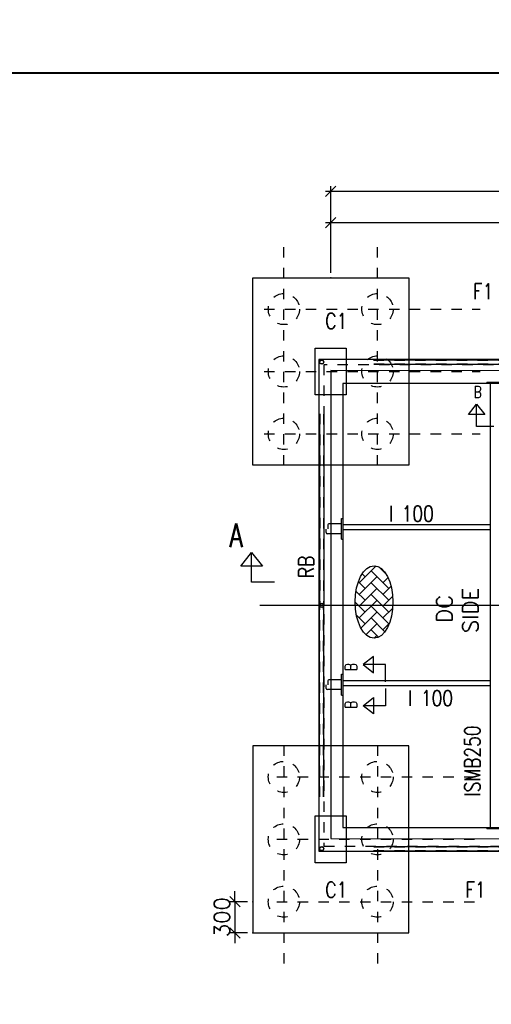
# Model space of a CAD drawing. Header units: inches. Extents: x 727810 to 1461440, y 2714588 to 5435005.
# Tile 51 of 233: x 728342.81 to 728347.34, y 2716086.1 to 2716095.57. Entities that reach past the tile are written whole.
import ezdxf

# ---------------------------------------------------------------- set-up
doc = ezdxf.new("R2010")
doc.units = ezdxf.units.IN
doc.header["$MEASUREMENT"] = 0
doc.linetypes.add('DIVIDEX2', pattern=[2.5, 1, -0.5, 0, -0.5, 0, -0.5])
doc.linetypes.add('HIDDEN', pattern=[0.375, 0.25, -0.125])
doc.layers.add('AM_5', color=3, linetype='Continuous', lineweight=15)
doc.layers.add('AM_8', color=1, linetype='Continuous', lineweight=15)
doc.layers.add('DETAILS', color=7, linetype='Continuous')
doc.layers.add('Inverter Room', color=7, linetype='Continuous')
doc.styles.add('RANJAN', font='romans.shx', dxfattribs={"width": 0.75})
doc.styles.add('ROMANS', font='ROMANS.shx', dxfattribs={"height": 10})
doc.dimstyles.new('ROMANS$0', dxfattribs={"dimscale": 100, "dimtxt": 100, "dimasz": 1, "dimexe": 0.5, "dimexo": 0.5, "dimgap": 0.5, "dimtad": 1, "dimdec": 0, "dimrnd": 5, "dimdsep": 46, "dimtxsty": 'ROMANS', "dimblk": 'OBLIQUE', "dimcen": 1, "dimdle": 0.5, "dimclrd": 6, "dimclre": 6, "dimclrt": 3, "dimadec": 0, "dimazin": 0, "dimtfac": 1, "dimtdec": 0, "dimtix": 1, "dimtmove": 0, "dimatfit": 3, "dimldrblk": 'OBLIQUE', "dimfxl": 1, "dimtolj": 1, "dimtzin": 0, "dimarcsym": 0})

# ---------------------------------------------------------------- blocks, each defined once
blk = doc.blocks.new('_Oblique')
at = {"color": 0, "linetype": 'ByBlock', "lineweight": -2}
blk.add_line((-0.5, -0.5), (0.5, 0.5), dxfattribs=at)
blk = doc.blocks.new('*D66')
at = {"layer": 'Inverter Room', "color": 6, "lineweight": -2, "ltscale": 0.5, "transparency": 16777216}
for p, q in [((2052740.935618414, -2324181.503205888), (2052740.935618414, -2324081.503205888)), ((2052861.739983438, -2324181.503205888), (2052690.935618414, -2324181.503205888)), ((2052740.935618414, -2324181.503205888), (2052740.935618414, -2324481.503205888)), ((2052861.739983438, -2324481.503205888), (2052690.935618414, -2324481.503205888)), ((2052740.935618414, -2324481.503205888), (2052740.935618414, -2324581.503205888))]:
    blk.add_line(p, q, dxfattribs=at)
at = {"layer": 'Inverter Room', "color": 0, "ltscale": 0.5, "transparency": 16777216}
for p in [(2052911.739983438, -2324181.503205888), (2052740.935618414, -2324481.503205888), (2052911.739983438, -2324481.503205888)]:
    blk.add_point(p, dxfattribs=at)
at = {"layer": 'Inverter Room', "color": 6, "lineweight": -2, "ltscale": 0.5, "transparency": 16777216, "xscale": 100, "yscale": 100, "zscale": 100}
for p, rotation in [((2052740.935618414, -2324181.503205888), 270), ((2052740.935618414, -2324481.503205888), 90)]:
    blk.add_blockref('_Oblique', p, dxfattribs=dict(at, rotation=rotation))
at = {"layer": 'Inverter Room', "color": 3, "ltscale": 0.5, "transparency": 16777216, "insert": (2052615.935618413, -2324331.503205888), "char_height": 150, "attachment_point": 5, "rotation": 90, "style": 'ROMANS'}
blk.add_mtext('\\A1;300', dxfattribs=at)
blk = doc.blocks.new('*D67')
at = {"layer": 'Inverter Room', "color": 6, "lineweight": -2, "ltscale": 0.5, "transparency": 16777216}
for p, q in [((2062211.739983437, -2317350.239580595), (2053611.739983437, -2317350.239580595)), ((2053661.739983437, -2318131.503205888), (2053661.739983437, -2317300.239580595)), ((2062161.739983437, -2318131.503205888), (2062161.739983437, -2317300.239580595))]:
    blk.add_line(p, q, dxfattribs=at)
at = {"layer": 'Inverter Room', "color": 0, "ltscale": 0.5, "transparency": 16777216}
for p in [(2053661.739983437, -2317350.239580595), (2053661.739983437, -2318181.503205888), (2062161.739983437, -2318181.503205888)]:
    blk.add_point(p, dxfattribs=at)
at = {"layer": 'Inverter Room', "color": 6, "lineweight": -2, "ltscale": 0.5, "transparency": 16777216, "xscale": 100, "yscale": 100, "zscale": 100, "rotation": 180}
blk.add_blockref('_Oblique', (2053661.739983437, -2317350.239580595), dxfattribs=at)
at = {"layer": 'Inverter Room', "color": 6, "lineweight": -2, "ltscale": 0.5, "transparency": 16777216, "xscale": 100, "yscale": 100, "zscale": 100}
blk.add_blockref('_Oblique', (2062161.739983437, -2317350.239580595), dxfattribs=at)
at = {"layer": 'Inverter Room', "color": 3, "ltscale": 0.5, "transparency": 16777216, "insert": (2057911.739983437, -2317225.239580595), "char_height": 150, "attachment_point": 5, "style": 'ROMANS'}
blk.add_mtext('\\A1;8500', dxfattribs=at)
blk = doc.blocks.new('*D69')
at = {"layer": 'AM_5', "color": 6, "lineweight": -2, "transparency": 16777216}
for p, q in [((2053611.739983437, -2317649.735544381), (2057961.739983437, -2317649.735544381)), ((2053661.739983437, -2318131.503205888), (2053661.739983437, -2317599.735544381)), ((2057911.739983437, -2318131.503205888), (2057911.739983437, -2317599.735544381))]:
    blk.add_line(p, q, dxfattribs=at)
at = {"layer": 'Inverter Room', "color": 0, "transparency": 16777216}
for p in [(2057911.739983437, -2317649.735544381), (2053661.739983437, -2318181.503205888), (2057911.739983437, -2318181.503205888)]:
    blk.add_point(p, dxfattribs=at)
at = {"layer": 'AM_5', "color": 6, "lineweight": -2, "transparency": 16777216, "xscale": 100, "yscale": 100, "zscale": 100, "rotation": 180}
blk.add_blockref('_Oblique', (2053661.739983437, -2317649.735544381), dxfattribs=at)
at = {"layer": 'AM_5', "color": 6, "lineweight": -2, "transparency": 16777216, "xscale": 100, "yscale": 100, "zscale": 100}
blk.add_blockref('_Oblique', (2057911.739983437, -2317649.735544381), dxfattribs=at)
at = {"layer": 'AM_5', "color": 3, "transparency": 16777216, "insert": (2055786.739983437, -2317524.735544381), "char_height": 150, "attachment_point": 5, "style": 'ROMANS', "bg_fill": 3, "box_fill_scale": 1.25, "bg_fill_color": 256, "bg_fill_true_color": 13158600, "bg_fill_transparency": 0}
blk.add_mtext('\\A1;4250', dxfattribs=at)
blk = doc.blocks.new('dshshh')
at = {"layer": 'AM_8', "ltscale": 0.5}
h = blk.add_hatch(dxfattribs=at)
h.set_pattern_fill('AR-HBONE', color=256, scale=20, style=0)
h.set_pattern_definition([(45, (79715.24540795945, 41647.8343169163), (8.881784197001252e-15, 113.1370849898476), [240, -80]), (135, (79771.81395045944, 41704.4028594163), (8.881784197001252e-15, 113.1370849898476), [240, -80])])
edge = h.paths.add_edge_path()
edge.add_ellipse((2054078.385910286, -2321298.847992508), major_axis=(0, 348.599748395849), ratio=0.5219783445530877, start_angle=191.4591559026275, end_angle=459.2911062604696)
edge.add_ellipse((2054078.385910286, -2321298.847992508), major_axis=(0, 348.599748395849), ratio=0.5219783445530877, start_angle=99.2911062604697, end_angle=191.4591559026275)
at = {"layer": 'DETAILS', "linetype": 'DIVIDEX2', "ltscale": 0.5}
for p, q in [((2053211.739983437, -2319985.399470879), (2053211.739983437, -2317883.399470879)), ((2054111.739983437, -2319985.399470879), (2054111.739983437, -2317883.399470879)), ((2053022.266101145, -2318481.503205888), (2055098.266101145, -2318481.503205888)), ((2053022.266101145, -2319081.503205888), (2055098.266101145, -2319081.503205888)), ((2053022.266101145, -2319681.503205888), (2055098.266101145, -2319681.503205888)), ((2053211.739983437, -2322677.606940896), (2053211.739983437, -2324863.888966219)), ((2054111.739983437, -2322677.606940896), (2054111.739983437, -2324863.888966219)), ((2053143.901716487, -2322981.503205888), (2055098.266101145, -2322981.503205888)), ((2053143.901716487, -2323581.503205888), (2055098.266101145, -2323581.503205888)), ((2053143.901716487, -2324181.503205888), (2055098.266101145, -2324181.503205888))]:
    blk.add_line(p, q, dxfattribs=at)
at = {"layer": 'DETAILS', "ltscale": 0.5}
for p, q in [((2054075.277989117, -2318971.112832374), (2055575.277989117, -2318971.112832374)), ((2054075.277989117, -2319011.112832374), (2055575.277989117, -2319011.112832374)), ((2053555.277989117, -2319491.112832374), (2053555.277989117, -2321331.503205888)), ((2053595.277989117, -2319491.112832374), (2053595.277989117, -2321331.503205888)), ((2053776.739979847, -2320494.383552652), (2053776.739979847, -2320694.383552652)), ((2053555.277989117, -2323171.893579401), (2053555.277989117, -2321331.503205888)), ((2053595.277989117, -2323171.893579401), (2053595.277989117, -2321331.503205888)), ((2053776.739979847, -2321994.383552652), (2053776.739979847, -2322194.383552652)), ((2054075.277989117, -2323651.893579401), (2055575.277989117, -2323651.893579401)), ((2054075.277989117, -2323691.893579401), (2055575.277989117, -2323691.893579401))]:
    blk.add_line(p, q, dxfattribs=at)
for centre in [(2053575.277989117, -2318991.112832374), (2053575.277989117, -2321331.503205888), (2053575.277989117, -2323671.893579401)]:
    blk.add_circle(centre, 20, dxfattribs=at)
blk.add_ellipse((2054078.385910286, -2321298.847992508), major_axis=(0, 348.599748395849), ratio=0.5219783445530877, dxfattribs=at)
at = {"layer": 'Inverter Room', "color": 8, "linetype": 'HIDDEN', "ltscale": 2}
for p, q in [((2054073.619393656, -2318973.189410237), (2055576.936584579, -2318973.189410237)), ((2054075.277989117, -2319009.112832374), (2055575.277989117, -2319009.112832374)), ((2053557.35456698, -2319489.454236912), (2053557.35456698, -2321322.629033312)), ((2053593.277989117, -2319491.112832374), (2053593.277989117, -2321322.785408)), ((2053557.35456698, -2323173.552174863), (2053557.35456698, -2321340.377378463)), ((2053593.277989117, -2323171.893579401), (2053593.277989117, -2321340.221003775)), ((2054073.619393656, -2323689.817001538), (2055576.936584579, -2323689.817001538)), ((2054075.277989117, -2323653.893579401), (2055575.277989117, -2323653.893579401))]:
    blk.add_line(p, q, dxfattribs=at)
at = {"layer": 'Inverter Room', "color": 4, "ltscale": 0.5}
for p, q in [((2055161.739983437, -2319184.503205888), (2055161.739983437, -2319196.503205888)), ((2055199.239983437, -2323466.503205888), (2055199.239983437, -2319196.503205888)), ((2053764.739979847, -2320494.383552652), (2053776.739979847, -2320494.383552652)), ((2055191.237686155, -2320556.503205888), (2053777.232770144, -2320556.503205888)), ((2055191.237686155, -2320606.503205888), (2053777.232770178, -2320606.503205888)), ((2053764.739979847, -2320694.383552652), (2053776.739979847, -2320694.383552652)), ((2053764.739979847, -2321994.383552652), (2053776.739979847, -2321994.383552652)), ((2055191.237686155, -2322056.503205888), (2053777.232770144, -2322056.503205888)), ((2055191.237686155, -2322106.503205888), (2053777.232770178, -2322106.503205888)), ((2053764.739979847, -2322194.383552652), (2053776.739979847, -2322194.383552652)), ((2055161.739983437, -2323478.503205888), (2055161.739983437, -2323466.503205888))]:
    blk.add_line(p, q, dxfattribs=at)
at = {"layer": 'Inverter Room', "color": 2}
for p, q in [((2053618.448272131, -2320630.862456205), (2053618.448272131, -2320597.009963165)), ((2053633.487242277, -2320557.904649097), (2053633.487242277, -2320596.489154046)), ((2053761.739979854, -2320546.654649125), (2053644.737242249, -2320546.654649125)), ((2053764.739979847, -2320639.112456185), (2053764.739979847, -2320549.654649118)), ((2053761.739979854, -2320642.112456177), (2053629.698272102, -2320642.112456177)), ((2053618.448272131, -2322130.862456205), (2053618.448272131, -2322097.009963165)), ((2053633.487242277, -2322057.904649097), (2053633.487242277, -2322096.489154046)), ((2053761.739979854, -2322046.654649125), (2053644.737242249, -2322046.654649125)), ((2053764.739979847, -2322139.112456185), (2053764.739979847, -2322049.654649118)), ((2053761.739979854, -2322142.112456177), (2053629.698272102, -2322142.112456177))]:
    blk.add_line(p, q, dxfattribs=at)
at = {"layer": 'Inverter Room', "ltscale": 2}
for p, q in [((2063030.815499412, -2321331.503205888), (2052980.62100203, -2321331.503205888)), ((2055191.237686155, -2321331.503205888), (2053390.188453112, -2321331.503205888))]:
    blk.add_line(p, q, dxfattribs=at)
at = {"layer": 'Inverter Room', "color": 4, "ltscale": 0.5}
for points in [[(2054411.739983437, -2319981.503205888), (2052911.739983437, -2319981.503205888), (2052911.739983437, -2318181.503205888), (2054411.739983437, -2318181.503205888)], [(2053546.739979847, -2323696.503205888), (2062276.739979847, -2323696.503205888), (2062276.739979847, -2318966.503205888), (2053546.739979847, -2318966.503205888)], [(2053776.739979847, -2323466.503205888), (2062046.739979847, -2323466.503205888), (2062046.739979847, -2319196.503205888), (2053776.739979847, -2319196.503205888)], [(2054411.739983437, -2322681.503205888), (2052911.739983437, -2322681.503205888), (2052911.739983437, -2324481.503205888), (2054411.739983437, -2324481.503205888)]]:
    blk.add_lwpolyline(points, close=True, dxfattribs=at)
at = {"layer": 'Inverter Room', "ltscale": 3}
for points in [[(2053811.739979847, -2319306.503205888), (2053511.739979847, -2319306.503205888), (2053511.739979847, -2318856.503205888), (2053811.739979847, -2318856.503205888)], [(2053811.739979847, -2323806.503205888), (2053511.739979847, -2323806.503205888), (2053511.739979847, -2323356.503205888), (2053811.739979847, -2323356.503205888)]]:
    blk.add_lwpolyline(points, close=True, dxfattribs=at)
at = {"layer": 'Inverter Room', "color": 8, "linetype": 'HIDDEN', "ltscale": 2}
blk.add_lwpolyline([(2053596.739979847, -2323646.503205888), (2062226.665038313, -2323655.159759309), (2062226.665038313, -2319025.159759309), (2053596.739979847, -2319016.503205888)], close=True, dxfattribs=at)
at = {"layer": 'Inverter Room', "ltscale": 2}
blk.add_lwpolyline([(2053661.798765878, -2323573.836226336), (2062161.739979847, -2323581.503205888), (2062161.739979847, -2319081.503205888), (2053661.798765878, -2319073.836226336)], close=True, dxfattribs=at)
at = {"layer": 'Inverter Room', "color": 4, "ltscale": 0.5}
for points in [[(2055161.739983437, -2319184.503205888), (2055361.739983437, -2319184.503205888)], [(2053764.739979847, -2320694.383552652), (2053764.739979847, -2320494.383552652)], [(2053764.739979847, -2322194.383552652), (2053764.739979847, -2321994.383552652)], [(2055161.739983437, -2323478.503205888), (2055361.739983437, -2323478.503205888)]]:
    blk.add_lwpolyline(points, dxfattribs=at)
at = {"layer": 'Inverter Room', "color": 4, "linetype": 'Continuous'}
for points in [[(2055228.459208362, -2319609.668578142), (2055063.439360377, -2319609.668578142), (2055063.439360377, -2319395.66582388), (2055142.621342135, -2319496.011558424), (2054986.775929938, -2319496.011558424), (2055063.439360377, -2319395.66582388)], [(2053121.605441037, -2321107.442283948), (2052901.578977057, -2321107.442283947), (2052901.578977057, -2320822.105278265), (2053007.154952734, -2320955.89959099), (2052799.361069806, -2320955.89959099), (2052901.578977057, -2320822.105278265)], [(2054187.935062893, -2322065.56831259), (2054187.935062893, -2321900.548464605), (2053973.93230863, -2321900.548464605), (2054074.278043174, -2321979.730446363), (2054074.278043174, -2321823.885034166), (2053973.93230863, -2321900.548464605)], [(2054187.935062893, -2322132.12986274), (2054187.935062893, -2322297.149710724), (2053973.93230863, -2322297.149710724), (2054074.278043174, -2322217.967728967), (2054074.278043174, -2322373.813141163), (2053973.93230863, -2322297.149710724)]]:
    blk.add_lwpolyline(points, dxfattribs=at)
at = {"layer": 'Inverter Room', "color": 8, "linetype": 'HIDDEN', "ltscale": 2}
for centre, radius in [((2053211.739983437, -2318481.503205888), 150), ((2054111.739983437, -2318481.503205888), 150), ((2053211.739983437, -2319081.503205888), 150), ((2053575.277989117, -2318991.112832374), 18), ((2054111.739983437, -2319081.503205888), 150), ((2053211.739983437, -2319681.503205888), 150), ((2054111.739983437, -2319681.503205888), 150), ((2053575.277989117, -2321331.503205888), 18), ((2053211.739983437, -2322981.503205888), 150), ((2054111.739983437, -2322981.503205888), 150), ((2053211.739983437, -2323581.503205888), 150), ((2054111.739983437, -2323581.503205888), 150), ((2053575.277989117, -2323671.893579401), 18), ((2053211.739983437, -2324181.503205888), 150), ((2054111.739983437, -2324181.503205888), 150)]:
    blk.add_circle(centre, radius, dxfattribs=at)
at = {"layer": 'Inverter Room', "color": 2}
for centre, radius, start, end in [((2053644.737242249, -2320557.904649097), 11.249999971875, 90, 180), ((2053761.739979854, -2320549.654649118), 2.999999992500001, 0, 90), ((2053629.698272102, -2320630.862456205), 11.249999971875, 180, 270), ((2053761.739979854, -2320639.112456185), 2.999999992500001, 270, 0), ((2053644.737242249, -2322057.904649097), 11.249999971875, 90, 180), ((2053761.739979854, -2322049.654649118), 2.999999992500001, 0, 90), ((2053629.698272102, -2322130.862456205), 11.249999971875, 180, 270), ((2053761.739979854, -2322139.112456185), 2.999999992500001, 270, 0)]:
    blk.add_arc(centre, radius, start, end, dxfattribs=at)
at = {"layer": 'DETAILS', "color": 3, "style": 'ROMANS', "width": 0.8}
for p in [(2054220.96909937, -2320524.038123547), (2054405.694959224, -2322299.003089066)]:
    blk.add_text('I 100', height=150, dxfattribs=at).set_placement(p)
for s, p in [('RB', (2053500.830469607, -2321069.818120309)), ('ISMB250', (2055098.848692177, -2323170.664519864))]:
    blk.add_text(s, height=150, rotation=90, dxfattribs=at).set_placement(p)
at = {"layer": 'Inverter Room', "color": 3, "linetype": 'Continuous', "style": 'ROMANS', "width": 0.8}
for s, p in [('F1', (2055028.57776084, -2318386.212510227)), ('C1', (2053609.231026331, -2318671.166019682)), ('C1', (2053609.231026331, -2324141.840392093)), ('F1', (2054956.301016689, -2324141.840392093))]:
    blk.add_text(s, height=150, dxfattribs=at).set_placement(p)
at = {"layer": 'Inverter Room', "color": 2, "linetype": 'Continuous', "ltscale": 0.6, "style": 'RANJAN', "width": 0.75}
for s, height, p in [('B', 112.5, (2055036.177882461, -2319334.997788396)), ('A', 225, (2052688.325277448, -2320770.09107267))]:
    blk.add_text(s, height=height, dxfattribs=at).set_placement(p)
for p in [(2053913.264273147, -2321961.679843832), (2053913.264273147, -2322324.411188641)]:
    blk.add_text('B', height=112.5, rotation=90, dxfattribs=at).set_placement(p)
at = {"layer": 'Inverter Room', "color": 3, "linetype": 'Continuous', "insert": (2054679.60296952, -2321672.580025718), "char_height": 150, "attachment_point": 1, "rotation": 90, "style": 'ROMANS'}
blk.add_mtext_dynamic_manual_height_columns('\\pi173.70351;DC  \\P\\pi73.70351;SIDE', width=597.4070290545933, gutter_width=1, heights=[0], dxfattribs=at)
at = {"layer": 'Inverter Room', "ltscale": 0.5}
dim = blk.add_linear_dim(base=(2053661.739983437, -2317350.239580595), p1=(2062161.739983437, -2318181.503205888), p2=(2053661.739983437, -2318181.503205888), dimstyle='ROMANS$0', override={"dimtxt": 150, "dimfxl": 0.75, "dimarcsym": 1}, dxfattribs=at)
dim.commit()
dim.dimension.update_dxf_attribs({"geometry": '*D67', "text_midpoint": (2057911.739983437, -2317225.239580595)})
dim = blk.add_linear_dim(base=(2052740.935618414, -2324481.503205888), p1=(2052911.739983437, -2324181.503205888), p2=(2052911.739983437, -2324481.503205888), angle=90, dimstyle='ROMANS$0', override={"dimtxt": 150, "dimfxl": 0.75, "dimarcsym": 1}, dxfattribs=at)
dim.commit()
dim.dimension.update_dxf_attribs({"geometry": '*D66', "text_midpoint": (2052615.935618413, -2324331.503205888)})
at = {"layer": 'AM_5'}
dim = blk.add_linear_dim(base=(2057911.739983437, -2317649.735544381), p1=(2053661.739983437, -2318181.503205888), p2=(2057911.739983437, -2318181.503205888), dimstyle='ROMANS$0', override={"dimtxt": 150, "dimtfill": 1, "dimarcsym": 1}, dxfattribs=at)
dim.commit()
dim.dimension.update_dxf_attribs({"geometry": '*D69', "text_midpoint": (2055786.739983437, -2317524.735544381)})
blk = doc.blocks.new('yp')
at = {"layer": 'DETAILS', "xscale": 0.001, "yscale": 0.001, "zscale": 0.001}
blk.add_blockref('dshshh', (726292.1363673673, 2718411.2719691), dxfattribs=at)
blk.add_blockref('dshshh', (726292.1363673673, 2718402.971969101), dxfattribs=at)

msp = doc.modelspace()

# ---------------------------------------------------------------- block references
at = {"color": 3, "lineweight": 40}
msp.add_blockref('yp', (0.0004994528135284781, 0.0001818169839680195), dxfattribs=at)

# ---------------------------------------------------------------- next in the draw order: linework, layer by layer
msp.add_lwpolyline([(728341.3866803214, 2716095.062640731), (728381.0324208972, 2716095.062640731), (728381.0324208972, 2716068.065978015), (728341.3866803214, 2716068.065978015)], close=True, dxfattribs=at)

doc.saveas('drawing.dxf')
